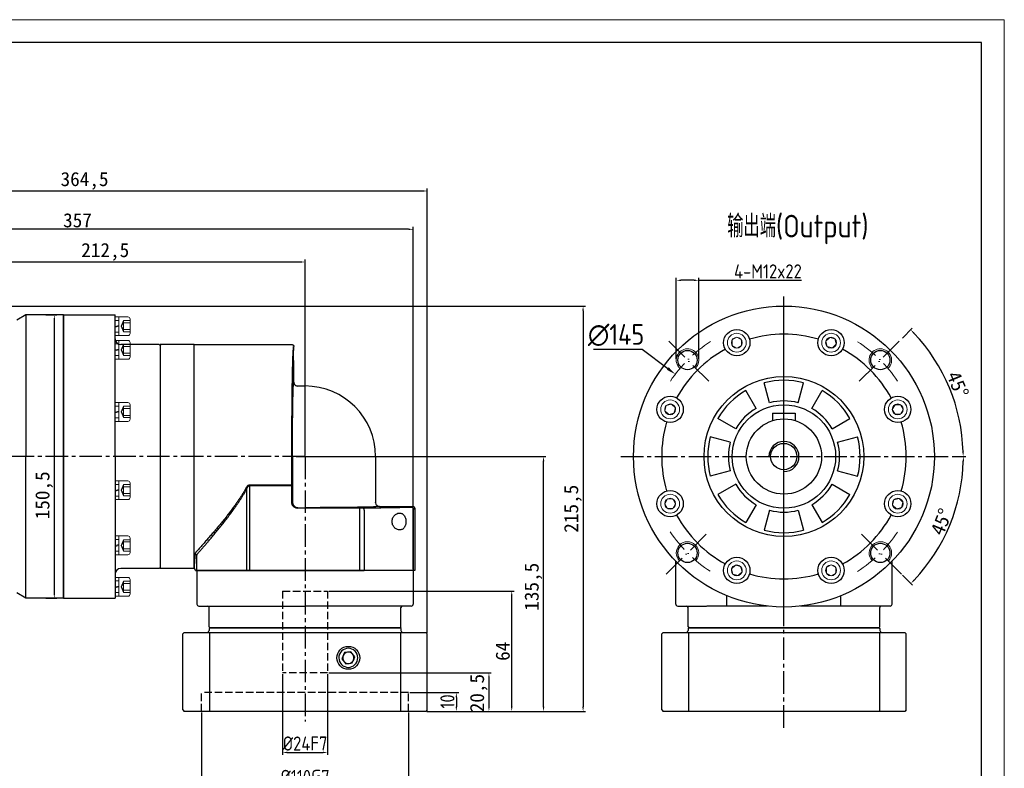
# Model space of a CAD drawing. Header units: millimetres. Extents: x 0 to 1014, y 0 to 717.
# Tile 13 of 13: x 491 to 1014, y 319 to 717. Entities that reach past the tile are written whole.
import ezdxf

# ---------------------------------------------------------------- set-up
doc = ezdxf.new("R2010")
doc.units = ezdxf.units.MM
for name, pattern in [('ACAD_ISO10W100', [18, 12, -3, 0, -3]), ('JIS_02_4.0', [5.5, 4, -1.5]), ('点画线', [18, 12, -2, 2, -2])]:
    doc.linetypes.add(name, pattern=pattern)
for name, color, linetype in [('6文字层', 3, 'Continuous'), ('7中心线层', 7, '点画线'), ('标注线', 7, 'Continuous')]:
    doc.layers.add(name, color=color, linetype=linetype)
for name, color, linetype, lineweight in [('中心线01', 7, 'JIS_02_4.0', 0), ('中心线层', 7, 'ACAD_ISO10W100', 0), ('图框_外框线', 7, 'Continuous', 18), ('尺寸线', 7, 'Continuous', 25), ('粗实线', 7, 'Continuous', 40), ('细实线', 211, 'Continuous', 18)]:
    doc.layers.add(name, color=color, linetype=linetype, lineweight=lineweight)
doc.styles.add('工程字', font='gbenor.shx', dxfattribs={"bigfont": 'gbcbig.shx'})
doc.dimstyles.new('ISO-25', dxfattribs={"dimtxt": 2.5, "dimasz": 2.5, "dimexe": 1.25, "dimexo": 0.625, "dimtad": 1, "dimtxsty": 'Standard', "dimcen": 2.5, "dimadec": 0, "dimazin": 0, "dimtfac": 1, "dimtmove": 0, "dimatfit": 3, "dimfxl": 1, "dimarcsym": 0})
doc.dimstyles.new('ISO-25-1', dxfattribs={"dimtxt": 11, "dimasz": 5, "dimexe": 1.25, "dimexo": 1, "dimgap": 2, "dimtad": 1, "dimtoh": 1, "dimtxsty": '工程字', "dimcen": 2, "dimadec": 0, "dimazin": 0, "dimtfac": 1, "dimtmove": 0, "dimatfit": 3, "dimfxl": 1, "dimarcsym": 0})

# ---------------------------------------------------------------- blocks, each defined once
blk = doc.blocks.new('*D79')
at = {"layer": '6文字层', "color": 0, "lineweight": -2}
for p, q in [((429.77, 555.51), (429.77, 589.54)), ((432.27, 588.29), (639.77, 588.29)), ((642.27, 485.51), (642.27, 589.54))]:
    blk.add_line(p, q, dxfattribs=at)
at = {"layer": '6文字层', "color": 0}
for points in [[(432.27, 588.71), (432.27, 587.87), (429.77, 588.29)], [(639.77, 587.87), (639.77, 588.71), (642.27, 588.29)]]:
    blk.add_solid(points, dxfattribs=at)
at = {"layer": 'Defpoints', "color": 0}
for p in [(642.27, 588.29), (429.77, 554.88), (642.27, 484.88)]:
    blk.add_point(p, dxfattribs=at)
at = {"layer": '6文字层', "color": 0, "insert": (536.02, 593.67), "char_height": 7.5, "attachment_point": 5}
blk.add_mtext('212,5', dxfattribs=at)
blk = doc.blocks.new('*D80')
at = {"layer": '6文字层', "color": 0, "lineweight": -2}
for p, q in [((342.77, 504.31), (342.77, 606.9)), ((697.27, 605.65), (345.27, 605.65)), ((699.77, 425.01), (699.77, 606.9))]:
    blk.add_line(p, q, dxfattribs=at)
at = {"layer": '6文字层', "color": 0}
for points in [[(345.27, 606.07), (345.27, 605.24), (342.77, 605.65)], [(697.27, 605.24), (697.27, 606.07), (699.77, 605.65)]]:
    blk.add_solid(points, dxfattribs=at)
at = {"layer": 'Defpoints', "color": 0}
for p in [(342.77, 605.65), (342.77, 503.68), (699.77, 424.38)]:
    blk.add_point(p, dxfattribs=at)
at = {"layer": '6文字层', "color": 0, "insert": (521.27, 610.4), "char_height": 7.5, "attachment_point": 5}
blk.add_mtext('357', dxfattribs=at)
blk = doc.blocks.new('*D81')
at = {"layer": '6文字层', "color": 0, "lineweight": -2}
for p, q in [((504.39, 560.13), (510.2, 560.13)), ((508.95, 557.63), (508.95, 412.13)), ((504.39, 409.63), (510.2, 409.63))]:
    blk.add_line(p, q, dxfattribs=at)
at = {"layer": '6文字层', "color": 0}
for points in [[(509.36, 557.63), (508.53, 557.63), (508.95, 560.13)], [(508.53, 412.13), (509.36, 412.13), (508.95, 409.63)]]:
    blk.add_solid(points, dxfattribs=at)
at = {"layer": 'Defpoints', "color": 0}
for p in [(503.77, 560.13), (503.77, 409.63), (508.95, 409.63)]:
    blk.add_point(p, dxfattribs=at)
at = {"layer": '6文字层', "color": 0, "insert": (503.57, 464.25), "char_height": 7.5, "attachment_point": 5, "rotation": 90}
blk.add_mtext('150,5', dxfattribs=at)
blk = doc.blocks.new('M6')
at = {"layer": '细实线', "color": 0, "linetype": 'Continuous', "lineweight": 18}
for p, q in [((-4.4, 8.1), (-4.4, 9.8)), ((-4.4, 0.2), (-4.4, 8.1)), ((-4.4, 8.1), (-2.4, 8.1)), ((-4.4, 4.9), (-2.4, 5.42)), ((-4.2, 10), (-2.6, 10)), ((-2.4, 0), (-2.4, 10)), ((-2.4, 10), (2.4, 10)), ((-1.24, 5), (0.04, 8)), ((0.04, 6.8), (-1.24, 5)), ((0.04, 8), (3.6, 8)), ((0.04, 2), (0.04, 8)), ((0.04, 6.8), (3.6, 6.8)), ((3.6, 1.2), (3.6, 8.8)), ((-4.4, 4.48), (-2.4, 5)), ((-4.4, 1.9), (-2.4, 1.9)), ((0.04, 3.2), (-1.24, 5)), ((-1.24, 5), (0.04, 2)), ((0.04, 3.2), (3.6, 3.2)), ((0.04, 2), (3.6, 2)), ((-4.2, 0), (-2.6, 0)), ((-2.4, 0), (2.4, 0))]:
    blk.add_line(p, q, dxfattribs=at)
for centre, radius, start, end in [((-4.2, 9.8), 0.2, 90, 180), ((-2.6, 9.8), 0.2, 0, 90), ((2.4, 8.8), 1.2, 0, 90), ((-4.2, 0.2), 0.2, 180, 270), ((-2.6, 0.2), 0.2, 270, 0), ((2.4, 1.2), 1.2, 270, 0)]:
    blk.add_arc(centre, radius, start, end, dxfattribs=at)
blk = doc.blocks.new('*D92')
at = {"layer": '6文字层', "color": 0, "lineweight": -2}
for p, q in [((630.27, 369.26), (630.27, 326.33)), ((654.27, 369.26), (654.27, 326.33)), ((632.77, 327.58), (651.77, 327.58))]:
    blk.add_line(p, q, dxfattribs=at)
at = {"layer": '6文字层', "color": 0}
for points in [[(632.77, 328), (632.77, 327.16), (630.27, 327.58)], [(651.77, 327.16), (651.77, 328), (654.27, 327.58)]]:
    blk.add_solid(points, dxfattribs=at)
at = {"layer": 'Defpoints', "color": 0}
for p in [(630.27, 369.88), (654.27, 369.88), (654.27, 327.58)]:
    blk.add_point(p, dxfattribs=at)
at = {"layer": '6文字层', "color": 0, "insert": (642.27, 332.33), "char_height": 7.5, "attachment_point": 5, "style": '工程字'}
blk.add_mtext('%%c24F7', dxfattribs=at)
blk = doc.blocks.new('*D93')
at = {"layer": '6文字层', "color": 0, "lineweight": -2}
for p, q in [((587.27, 348.76), (587.27, 308.59)), ((697.27, 348.76), (697.27, 308.59)), ((589.77, 309.84), (694.77, 309.84))]:
    blk.add_line(p, q, dxfattribs=at)
at = {"layer": '6文字层', "color": 0}
for points in [[(589.77, 310.25), (589.77, 309.42), (587.27, 309.84)], [(694.77, 309.42), (694.77, 310.25), (697.27, 309.84)]]:
    blk.add_solid(points, dxfattribs=at)
at = {"layer": 'Defpoints', "color": 0}
for p in [(587.27, 349.38), (697.27, 349.38), (697.27, 309.84)]:
    blk.add_point(p, dxfattribs=at)
at = {"layer": '6文字层', "color": 0, "insert": (642.27, 314.59), "char_height": 7.5, "attachment_point": 5, "style": '工程字'}
blk.add_mtext('%%c110G7', dxfattribs=at)
blk = doc.blocks.new('*D94')
at = {"layer": '6文字层', "color": 0, "lineweight": -2}
for p, q in [((697.89, 359.38), (723.95, 359.38)), ((722.7, 356.88), (722.7, 351.88)), ((707.08, 349.38), (723.95, 349.38))]:
    blk.add_line(p, q, dxfattribs=at)
at = {"layer": '6文字层', "color": 0}
for points in [[(723.11, 356.88), (722.28, 356.88), (722.7, 359.38)], [(722.28, 351.88), (723.11, 351.88), (722.7, 349.38)]]:
    blk.add_solid(points, dxfattribs=at)
at = {"layer": 'Defpoints', "color": 0}
for p in [(697.27, 359.38), (706.45, 349.38), (722.7, 349.38)]:
    blk.add_point(p, dxfattribs=at)
at = {"layer": '6文字层', "color": 0, "insert": (717.95, 354.69), "char_height": 7.5, "attachment_point": 5, "rotation": 90, "style": '工程字'}
blk.add_mtext('10', dxfattribs=at)
blk = doc.blocks.new('*D95')
at = {"layer": '6文字层', "color": 0, "lineweight": -2}
for p, q in [((654.89, 369.88), (741.29, 369.88)), ((740.04, 367.38), (740.04, 351.88)), ((707.08, 349.38), (741.29, 349.38))]:
    blk.add_line(p, q, dxfattribs=at)
at = {"layer": '6文字层', "color": 0}
for points in [[(740.45, 367.38), (739.62, 367.38), (740.04, 369.88)], [(739.62, 351.88), (740.45, 351.88), (740.04, 349.38)]]:
    blk.add_solid(points, dxfattribs=at)
at = {"layer": 'Defpoints', "color": 0}
for p in [(654.27, 369.88), (706.45, 349.38), (740.04, 349.38)]:
    blk.add_point(p, dxfattribs=at)
at = {"layer": '6文字层', "color": 0, "insert": (734.66, 359.13), "char_height": 7.5, "attachment_point": 5, "rotation": 90}
blk.add_mtext('20,5', dxfattribs=at)
blk = doc.blocks.new('*D96')
at = {"layer": '6文字层', "color": 0, "lineweight": -2}
for p, q in [((654.89, 413.38), (753.4, 413.38)), ((752.15, 351.88), (752.15, 410.88)), ((707.08, 349.38), (753.4, 349.38))]:
    blk.add_line(p, q, dxfattribs=at)
at = {"layer": '6文字层', "color": 0}
for points in [[(752.57, 410.88), (751.74, 410.88), (752.15, 413.38)], [(751.74, 351.88), (752.57, 351.88), (752.15, 349.38)]]:
    blk.add_solid(points, dxfattribs=at)
at = {"layer": 'Defpoints', "color": 0}
for p in [(654.27, 413.38), (752.15, 413.38), (706.45, 349.38)]:
    blk.add_point(p, dxfattribs=at)
at = {"layer": '6文字层', "color": 0, "insert": (747.4, 381.38), "char_height": 7.5, "attachment_point": 5, "rotation": 90}
blk.add_mtext('64', dxfattribs=at)
blk = doc.blocks.new('*D97')
at = {"layer": '6文字层', "color": 0, "lineweight": -2}
for p, q in [((642.89, 484.88), (770.31, 484.88)), ((769.06, 351.88), (769.06, 482.38)), ((707.08, 349.38), (770.31, 349.38))]:
    blk.add_line(p, q, dxfattribs=at)
at = {"layer": '6文字层', "color": 0}
for points in [[(769.48, 482.38), (768.65, 482.38), (769.06, 484.88)], [(768.65, 351.88), (769.48, 351.88), (769.06, 349.38)]]:
    blk.add_solid(points, dxfattribs=at)
at = {"layer": 'Defpoints', "color": 0}
for p in [(642.27, 484.88), (769.06, 484.88), (706.45, 349.38)]:
    blk.add_point(p, dxfattribs=at)
at = {"layer": '6文字层', "color": 0, "insert": (763.69, 415.66), "char_height": 7.5, "attachment_point": 5, "rotation": 90}
blk.add_mtext('135,5', dxfattribs=at)
blk = doc.blocks.new('*D98')
at = {"layer": '6文字层', "color": 0, "lineweight": -2}
for p, q in [((460.64, 564.88), (791.34, 564.88)), ((790.09, 562.38), (790.09, 351.88)), ((707.08, 349.38), (791.34, 349.38))]:
    blk.add_line(p, q, dxfattribs=at)
at = {"layer": '6文字层', "color": 0}
for points in [[(790.5, 562.38), (789.67, 562.38), (790.09, 564.88)], [(789.67, 351.88), (790.5, 351.88), (790.09, 349.38)]]:
    blk.add_solid(points, dxfattribs=at)
at = {"layer": 'Defpoints', "color": 0}
for p in [(460.02, 564.88), (706.45, 349.38), (790.09, 349.38)]:
    blk.add_point(p, dxfattribs=at)
at = {"layer": '6文字层', "color": 0, "insert": (784.71, 457.13), "char_height": 7.5, "attachment_point": 5, "rotation": 90}
blk.add_mtext('215,5', dxfattribs=at)
blk = doc.blocks.new('*D99')
at = {"layer": '6文字层', "color": 0, "lineweight": -2}
for p, q in [((342.77, 504.31), (342.77, 627.27)), ((704.77, 626.02), (345.27, 626.02)), ((707.27, 391.21), (707.27, 627.27))]:
    blk.add_line(p, q, dxfattribs=at)
at = {"layer": '6文字层', "color": 0}
for points in [[(345.27, 626.44), (345.27, 625.6), (342.77, 626.02)], [(704.77, 625.6), (704.77, 626.44), (707.27, 626.02)]]:
    blk.add_solid(points, dxfattribs=at)
at = {"layer": 'Defpoints', "color": 0}
for p in [(342.77, 626.02), (342.77, 503.68), (707.27, 390.58)]:
    blk.add_point(p, dxfattribs=at)
at = {"layer": '6文字层', "color": 0, "insert": (525.02, 631.4), "char_height": 7.5, "attachment_point": 5}
blk.add_mtext('364,5', dxfattribs=at)
blk = doc.blocks.new('M6-2')
at = {"layer": '细实线'}
for points in [[(0, -2.88), (-2.5, -1.44), (-2.5, 1.44), (0, 2.89)], [(0, -2.88), (2.5, -1.44), (2.5, 1.44), (0, 2.89)]]:
    blk.add_lwpolyline(points, dxfattribs=at)
for radius in [5, 2.88]:
    blk.add_circle((0, 0), radius, dxfattribs=at)
blk = doc.blocks.new('*D100')
at = {"layer": '6文字层', "color": 0, "lineweight": -2}
for p, q in [((795.71, 541.92), (821.54, 541.92)), ((821.54, 541.92), (835.09, 531.66)), ((896.88, 482.88), (896.88, 486.88)), ((894.88, 484.88), (898.88, 484.88))]:
    blk.add_line(p, q, dxfattribs=at)
at = {"layer": '6文字层', "color": 0}
blk.add_solid([(834.59, 531), (835.6, 532.33), (839.08, 528.64)], dxfattribs=at)
at = {"layer": 'Defpoints', "color": 0}
for p in [(839.08, 528.64), (954.69, 441.12)]:
    blk.add_point(p, dxfattribs=at)
at = {"layer": '6文字层', "color": 0, "lineweight": 25, "insert": (807.62, 549.42), "char_height": 11, "attachment_point": 5, "style": '工程字'}
blk.add_mtext('∅145', dxfattribs=at)
blk = doc.blocks.new('*D101')
at = {"layer": '6文字层', "color": 0, "lineweight": -2}
for p, q in [((959.88, 547.88), (965.14, 553.14)), ((986.26, 484.88), (993.42, 484.88))]:
    blk.add_line(p, q, dxfattribs=at)
blk.add_arc((896.88, 484.88), 95.28, 1.5033, 43.4967, dxfattribs=at)
at = {"layer": '6文字层', "color": 0}
for points in [[(966.3, 550.76), (965.71, 550.18), (964.26, 552.26)], [(991.72, 487.38), (992.55, 487.39), (992.17, 484.88)]]:
    blk.add_solid(points, dxfattribs=at)
at = {"layer": 'Defpoints', "color": 0}
for p in [(959.44, 547.44), (936.85, 524.86), (988.92, 509.54), (810.24, 484.88), (985.64, 484.88)]:
    blk.add_point(p, dxfattribs=at)
at = {"layer": '6文字层', "color": 0, "insert": (989.3, 523.16), "char_height": 7.5, "attachment_point": 5, "rotation": 292.5}
blk.add_mtext('45%%d', dxfattribs=at)
blk = doc.blocks.new('*D102')
at = {"layer": '6文字层', "color": 0, "lineweight": -2}
for p, q in [((986.26, 484.88), (993.55, 484.88)), ((959.88, 421.88), (965.24, 416.53))]:
    blk.add_line(p, q, dxfattribs=at)
blk.add_arc((896.88, 484.88), 95.42, 316.5012, 358.4988, dxfattribs=at)
at = {"layer": '6文字层', "color": 0}
for points in [[(992.69, 482.38), (991.85, 482.39), (992.3, 484.88)], [(965.8, 419.49), (966.4, 418.91), (964.36, 417.41)]]:
    blk.add_solid(points, dxfattribs=at)
at = {"layer": 'Defpoints', "color": 0}
for p in [(810.24, 484.88), (985.64, 484.88), (936.85, 444.91), (979.52, 437.17), (959.44, 422.32)]:
    blk.add_point(p, dxfattribs=at)
at = {"layer": '6文字层', "color": 0, "insert": (980.65, 450.19), "char_height": 7.5, "attachment_point": 5, "rotation": 67.5}
blk.add_mtext('45%%d', dxfattribs=at)
blk = doc.blocks.new('*D113')
at = {"layer": '6文字层', "color": 0, "lineweight": -2}
for p, q in [((839.62, 536.77), (839.62, 579.79)), ((849.12, 578.54), (842.12, 578.54)), ((851.62, 536.77), (851.62, 579.79)), ((851.62, 578.54), (906.24, 578.54))]:
    blk.add_line(p, q, dxfattribs=at)
at = {"layer": '6文字层', "color": 0}
for points in [[(842.12, 578.96), (842.12, 578.13), (839.62, 578.54)], [(849.12, 578.13), (849.12, 578.96), (851.62, 578.54)]]:
    blk.add_solid(points, dxfattribs=at)
at = {"layer": 'Defpoints', "color": 0}
for p in [(839.62, 578.54), (839.62, 536.15), (851.62, 536.15)]:
    blk.add_point(p, dxfattribs=at)
at = {"layer": '6文字层', "color": 0, "insert": (888.37, 583.29), "char_height": 7.5, "attachment_point": 5, "style": '工程字'}
blk.add_mtext('4-M12x22', dxfattribs=at)
blk = doc.blocks.new('110DL1')
at = {"linetype": 'Continuous', "lineweight": 30}
for p, q in [((0, 0), (52, 0)), ((0, -117.97), (0, 0)), ((53, -1.25), (53, -1)), ((53, -20), (53, -10.25)), ((54.26, -21.83), (54.97, -22.04)), ((55, -22), (59, -22)), ((96.5, -59.5), (96.5, -84)), ((96.46, -84.03), (96.67, -84.74)), ((98.5, -86), (116.29, -86)), ((117.29, -87), (117.29, -120)), ((0.71, -120), (1.48, -120)), ((1.48, -120), (1.87, -120)), ((1.87, -120), (27.96, -120)), ((27.96, -120), (29.49, -120)), ((29.49, -120), (88.05, -120)), ((88.05, -120), (90.47, -120)), ((115.91, -120), (90.47, -120)), ((116.53, -120), (115.91, -120)), ((117.29, -120), (116.53, -120))]:
    blk.add_line(p, q, dxfattribs=at)
at = {"linetype": 'Continuous', "lineweight": 25}
for p, q in [((54.97, -22.06), (55, -22)), ((55, -22), (54.97, -22.06)), ((52.31, -59.5), (52.31, -83.69)), ((54.31, -59.5), (52.31, -59.5)), ((54.31, -59.5), (59, -59.5)), ((59, -59.5), (96.5, -59.5)), ((27.89, -76.89), (27.89, -120)), ((51.01, -74.67), (29.49, -74.67)), ((29.49, -74.93), (29.49, -74.67)), ((29.49, -74.93), (29.49, -120)), ((29.49, -74.93), (51.01, -74.93)), ((52.01, -83.99), (52.01, -74.67)), ((52.31, -83.69), (52.01, -83.99)), ((55.01, -86.99), (55.31, -86.69)), ((88.05, -86.99), (55.01, -86.99)), ((55.31, -86.69), (59, -86.69)), ((88.05, -87.99), (88.05, -86.99)), ((88.05, -120), (88.05, -87.99)), ((90.47, -87.98), (90.47, -120)), ((96.5, -84), (96.44, -84.03)), ((96.44, -84.03), (96.5, -84)), ((116.29, -86), (115.53, -86.51)), ((116.53, -87.51), (117.29, -87)), ((116.53, -87.51), (116.53, -120)), ((1.48, -120), (1.48, -112.28))]:
    blk.add_line(p, q, dxfattribs=at)
at = {"linetype": 'Continuous', "lineweight": 25, "flags": 128}
blk.add_lwpolyline([(90.47, -87.98), (90.46, -87.78), (90.43, -87.6), (90.38, -87.43), (90.32, -87.28), (90.25, -87.15), (90.17, -87.06), (90.08, -87), (89.98, -86.98)], dxfattribs=at)
at = {"linetype": 'Continuous', "lineweight": 30}
blk.add_arc((59, -59.5), 37.5, 0, 90, dxfattribs=at)
at = {"linetype": 'Continuous', "lineweight": 25}
for centre, radius, start, end in [((115.53, -87.51), 1, 0.0252, 89.9639), ((0.53, -112.36), 0.957, 5.0104, 92.772)]:
    blk.add_arc(centre, radius, start, end, dxfattribs=at)
at = {"linetype": 'Continuous', "lineweight": 30, "extrusion": (0, 0, -1)}
blk.add_ellipse((53, -5.75), major_axis=(0, 4.5), ratio=0.017455, start_param=3.141593, end_param=6.283185, dxfattribs=at)
at = {"linetype": 'Continuous', "lineweight": 25, "extrusion": (0, 0, -1)}
for centre in [(52.34, -21.49), (52.06, -59.5)]:
    blk.add_ellipse(centre, major_axis=(0, 4.5), ratio=0.017455, dxfattribs=at)
for centre, major_axis, start_param, end_param in [((53, -59.5), (0, 39.5), 4.712389, 6.282302), ((59, -86), (-39.5, 0), 3.142476, 4.712389), ((88.05, -86.92), (-4, 0), 4.207028, 4.712389), ((111.53, -86.51), (-4, 0), 3.167773, 3.645818)]:
    blk.add_ellipse(centre, major_axis=major_axis, ratio=0.017455, start_param=start_param, end_param=end_param, dxfattribs=at)
at = {"linetype": 'Continuous', "lineweight": 30, "extrusion": (-2.17981e-22, 3.0756e-12, -1)}
blk.add_ellipse((116.29, -87), major_axis=(-0.832, -0.555), ratio=0.999505, start_param=2.158969, end_param=3.729308, dxfattribs=at)
at = {"linetype": 'Continuous', "lineweight": 25}
for points, knots in [([(52.01, -74.67), (52.01, -74.43), (52.01, -73.95), (52.01, -73.22), (52, -72.5), (52, -71.77), (52, -71.04), (52, -70.31), (51.99, -69.58), (51.99, -68.84), (51.99, -67.25), (51.98, -64.78), (51.98, -61.44), (51.98, -58.08), (51.98, -54.73), (51.99, -51.4), (52, -46.99), (52.03, -41.58), (52.07, -35.31), (52.12, -29.36), (52.19, -23.81), (52.26, -18.73), (52.35, -14.18), (52.45, -10.22), (52.53, -7.47), (52.6, -5.61), (52.66, -4.39), (52.71, -3.35), (52.77, -2.49), (52.83, -1.83), (52.87, -1.45), (52.91, -1.24), (52.93, -1.13), (52.95, -1.06), (52.98, -1.01), (52.99, -1), (53, -1)], [0, 0, 0, 0, 0.006951, 0.013898, 0.020843, 0.027786, 0.034728, 0.041671, 0.048616, 0.055564, 0.062516, 0.093768, 0.125024, 0.156275, 0.187532, 0.218783, 0.25004, 0.312523, 0.375006, 0.43749, 0.499975, 0.562461, 0.624949, 0.687437, 0.749926, 0.781181, 0.812442, 0.843698, 0.874959, 0.906214, 0.937476, 0.949986, 0.962487, 0.974986, 0.987488, 1, 1, 1, 1]), ([(27.49, -76.46), (27.37, -76.66), (27.14, -77.07), (26.78, -77.69), (26.4, -78.34), (26, -79), (25.58, -79.68), (25.13, -80.38), (24.67, -81.1), (24.19, -81.84), (23.68, -82.59), (23.16, -83.37), (22.61, -84.15), (22.04, -84.96), (21.46, -85.78), (20.56, -87), (19.19, -88.84), (17.31, -91.27), (15.45, -93.59), (13.62, -95.83), (11.89, -97.89), (10.11, -99.99), (8.49, -101.86), (7.19, -103.36), (6.15, -104.54), (5.32, -105.48), (4.52, -106.37), (3.76, -107.24), (3.02, -108.06), (2.31, -108.85), (1.64, -109.6), (1.2, -110.08), (0.99, -110.32)], [0, 0, 0, 0, 0.013994, 0.028581, 0.043761, 0.059537, 0.075908, 0.092876, 0.110441, 0.128604, 0.147366, 0.166727, 0.186688, 0.20725, 0.228412, 0.250175, 0.303131, 0.374795, 0.449072, 0.500116, 0.569691, 0.634517, 0.694601, 0.749953, 0.783202, 0.815873, 0.847971, 0.879499, 0.910462, 0.940863, 0.970708, 1, 1, 1, 1]), ([(1.87, -111.17), (1.98, -111.04), (2.2, -110.79), (2.54, -110.4), (2.88, -110.01), (3.23, -109.61), (3.59, -109.21), (3.95, -108.79), (4.31, -108.37), (4.68, -107.95), (5.05, -107.52), (5.43, -107.08), (5.82, -106.63), (6.21, -106.18), (6.6, -105.72), (7, -105.26), (7.4, -104.78), (8.19, -103.86), (9.39, -102.43), (11.04, -100.45), (12.75, -98.37), (14.49, -96.2), (16.26, -93.97), (18.02, -91.69), (19.75, -89.39), (21.2, -87.39), (22.37, -85.72), (23.27, -84.41), (24.14, -83.11), (24.98, -81.82), (25.78, -80.54), (26.54, -79.27), (27.27, -78.01), (27.73, -77.16), (27.96, -76.74)], [0, 0, 0, 0, 0.015364, 0.030759, 0.046186, 0.061644, 0.077137, 0.092664, 0.108226, 0.123826, 0.139463, 0.155139, 0.170854, 0.186611, 0.202409, 0.218251, 0.234136, 0.250066, 0.311093, 0.373043, 0.435967, 0.499909, 0.563769, 0.626676, 0.688681, 0.749835, 0.783688, 0.816778, 0.849118, 0.880718, 0.911592, 0.941753, 0.971217, 1, 1, 1, 1]), ([(29.49, -74.67), (29.46, -74.67), (29.4, -74.67), (29.31, -74.69), (29.21, -74.71), (29.12, -74.73), (28.92, -74.81), (28.62, -74.99), (28.22, -75.36), (27.91, -75.77), (27.66, -76.15), (27.55, -76.35), (27.49, -76.46)], [0, 0, 0, 0, 0.032548, 0.065327, 0.09857, 0.132496, 0.167316, 0.320633, 0.500589, 0.750024, 0.86894, 1, 1, 1, 1]), ([(27.96, -76.74), (28.01, -76.65), (28.09, -76.46), (28.21, -76.2), (28.34, -75.95), (28.47, -75.74), (28.6, -75.55), (28.73, -75.39), (28.86, -75.25), (28.99, -75.13), (29.11, -75.04), (29.24, -74.98), (29.37, -74.94), (29.45, -74.93), (29.49, -74.93)], [0, 0, 0, 0, 0.128655, 0.248041, 0.358298, 0.459603, 0.552186, 0.636345, 0.712481, 0.781134, 0.84304, 0.899202, 0.950955, 1, 1, 1, 1]), ([(52.01, -74.67), (52.01, -74.67), (52.01, -74.67), (51.99, -74.67), (51.97, -74.67), (51.94, -74.67), (51.9, -74.67), (51.87, -74.67), (51.83, -74.67), (51.8, -74.67), (51.77, -74.67), (51.75, -74.67), (51.73, -74.67), (51.68, -74.67), (51.57, -74.67), (51.39, -74.67), (51.2, -74.67), (51.07, -74.67), (51.01, -74.67)], [0, 0, 0, 0, 0.068082, 0.132953, 0.193909, 0.250351, 0.301788, 0.347844, 0.388242, 0.422796, 0.451384, 0.473938, 0.490422, 0.500824, 0.632434, 0.760846, 0.88391, 1, 1, 1, 1]), ([(51.01, -74.93), (51.05, -74.93), (51.11, -74.93), (51.22, -74.92), (51.32, -74.91), (51.43, -74.9), (51.54, -74.88), (51.64, -74.86), (51.74, -74.84), (51.83, -74.81), (51.9, -74.78), (51.96, -74.74), (52, -74.71), (52.01, -74.68), (52.01, -74.67)], [0, 0, 0, 0, 0.062192, 0.128072, 0.197704, 0.271143, 0.348432, 0.429613, 0.514717, 0.603775, 0.696812, 0.793849, 0.894906, 1, 1, 1, 1]), ([(52.31, -83.69), (52.31, -83.74), (52.31, -83.85), (52.33, -84.01), (52.35, -84.17), (52.38, -84.33), (52.42, -84.49), (52.47, -84.65), (52.52, -84.8), (52.59, -84.95), (52.66, -85.09), (52.74, -85.24), (52.83, -85.37), (52.92, -85.51), (53.02, -85.63), (53.13, -85.75), (53.25, -85.87), (53.37, -85.98), (53.49, -86.08), (53.63, -86.17), (53.76, -86.26), (53.91, -86.34), (54.05, -86.41), (54.2, -86.48), (54.35, -86.53), (54.51, -86.58), (54.67, -86.62), (54.83, -86.65), (54.99, -86.67), (55.15, -86.69), (55.26, -86.69), (55.31, -86.69)], [0, 0, 0, 0, 0.034483, 0.068966, 0.103449, 0.137932, 0.172415, 0.206898, 0.24138, 0.275863, 0.310346, 0.344828, 0.379311, 0.413794, 0.448276, 0.482759, 0.517241, 0.551724, 0.586206, 0.620689, 0.655172, 0.689654, 0.724137, 0.75862, 0.793102, 0.827585, 0.862068, 0.896551, 0.931034, 0.965517, 1, 1, 1, 1]), ([(55.01, -86.99), (54.96, -86.99), (54.85, -86.98), (54.69, -86.97), (54.53, -86.95), (54.37, -86.92), (54.21, -86.88), (54.05, -86.83), (53.9, -86.77), (53.75, -86.71), (53.61, -86.64), (53.47, -86.56), (53.33, -86.47), (53.2, -86.38), (53.07, -86.27), (52.95, -86.17), (52.83, -86.05), (52.73, -85.93), (52.62, -85.8), (52.53, -85.67), (52.44, -85.53), (52.36, -85.39), (52.29, -85.25), (52.23, -85.1), (52.17, -84.95), (52.12, -84.79), (52.08, -84.63), (52.05, -84.47), (52.03, -84.31), (52.02, -84.15), (52.01, -84.04), (52.01, -83.99)], [0, 0, 0, 0, 0.034488, 0.068976, 0.103462, 0.137947, 0.172431, 0.206914, 0.241396, 0.275878, 0.310359, 0.34484, 0.379321, 0.413801, 0.44828, 0.48276, 0.51724, 0.55172, 0.586199, 0.620679, 0.65516, 0.689641, 0.724122, 0.758604, 0.793086, 0.827569, 0.862053, 0.896538, 0.931024, 0.965512, 1, 1, 1, 1]), ([(115.04, -86.54), (114.9, -86.54), (114.64, -86.55), (114.23, -86.56), (113.81, -86.58), (113.39, -86.59), (112.95, -86.6), (112.51, -86.61), (112.06, -86.63), (111.6, -86.64), (111.13, -86.65), (110.65, -86.66), (109.43, -86.69), (107.38, -86.73), (104.32, -86.79), (101.03, -86.84), (98.32, -86.88), (96.31, -86.91), (95.08, -86.92), (93.84, -86.94), (92.57, -86.95), (91.29, -86.96), (90.42, -86.97), (89.98, -86.98)], [0, 0, 0, 0, 0.022757, 0.045498, 0.068225, 0.090944, 0.113658, 0.136369, 0.159083, 0.181803, 0.204532, 0.227274, 0.250034, 0.375016, 0.500012, 0.624992, 0.749986, 0.791691, 0.833352, 0.87499, 0.916629, 0.958291, 1, 1, 1, 1]), ([(112.54, -92.77), (112.48, -92.46), (112.3, -91.85), (111.91, -91.08), (111.43, -90.46), (110.89, -90), (110.29, -89.7), (109.67, -89.55), (109.02, -89.54), (108.15, -89.71), (107.28, -90.14), (106.49, -90.85), (105.96, -91.53), (105.54, -92.35), (105.27, -93.31), (105.21, -94.33), (105.39, -95.32), (105.75, -96.21), (106.23, -96.95), (106.81, -97.55), (107.63, -98.16), (108.72, -98.6), (109.81, -98.56), (110.62, -98.26), (111.2, -97.87), (111.71, -97.33), (112.09, -96.7), (112.35, -96.06), (112.52, -95.44), (112.64, -94.67), (112.68, -93.76), (112.6, -93.09), (112.54, -92.77)], [0, 0, 0, 0, 0.030505, 0.062338, 0.09321, 0.125024, 0.155863, 0.187515, 0.218612, 0.250035, 0.312417, 0.3442, 0.374682, 0.407045, 0.437371, 0.468431, 0.499944, 0.530151, 0.562264, 0.592957, 0.625256, 0.687579, 0.749785, 0.781662, 0.812515, 0.844352, 0.874987, 0.895946, 0.916643, 0.937678, 0.969218, 1, 1, 1, 1]), ([(0.48, -111.4), (0.4, -112.98), (0.32, -114.32), (0.16, -116.52), (0.08, -117.37), (0, -117.97)], [0, 0, 0, 0, 0.5, 0.5, 1, 1, 1, 1]), ([(0.99, -110.32), (0.96, -110.35), (0.89, -110.42), (0.81, -110.53), (0.74, -110.64), (0.67, -110.74), (0.61, -110.88), (0.54, -111.04), (0.5, -111.22), (0.49, -111.34), (0.48, -111.4)], [0, 0, 0, 0, 0.100373, 0.200386, 0.300217, 0.400042, 0.500038, 0.666083, 0.832471, 1, 1, 1, 1]), ([(1.48, -112.28), (1.48, -112.24), (1.49, -112.17), (1.5, -112.05), (1.52, -111.94), (1.55, -111.83), (1.59, -111.69), (1.66, -111.53), (1.75, -111.35), (1.83, -111.23), (1.87, -111.17)], [0, 0, 0, 0, 0.099847, 0.199828, 0.299942, 0.40019, 0.500571, 0.669373, 0.835844, 1, 1, 1, 1])]:
    blk.add_open_spline(points, degree=3, knots=knots, dxfattribs=at)
at = {"linetype": 'Continuous', "lineweight": 30}
for points, knots in [([(52, 0), (52.03, 0), (52.1, 0), (52.21, -0.02), (52.32, -0.05), (52.42, -0.09), (52.52, -0.15), (52.62, -0.21), (52.72, -0.3), (52.83, -0.43), (52.92, -0.6), (52.99, -0.79), (53, -0.93), (53, -1)], [0, 0, 0, 0, 0.065607, 0.1337, 0.204011, 0.276206, 0.349882, 0.42458, 0.499802, 0.615495, 0.739545, 0.868919, 1, 1, 1, 1]), ([(53, -20), (53.03, -20.25), (53.07, -20.64), (53.32, -21.11), (53.66, -21.51), (53.98, -21.8), (54.25, -21.85), (54.25, -21.85)], [0, 0, 0, 0, 0.321307, 0.490957, 0.661846, 0.992067, 1, 1, 1, 1]), ([(96.65, -84.75), (96.66, -84.76), (96.71, -85.02), (96.99, -85.35), (97.39, -85.68), (97.86, -85.93), (98.25, -85.97), (98.5, -86)], [0, 0, 0, 0, 0.017702, 0.336702, 0.508176, 0.678268, 1, 1, 1, 1]), ([(0, -117.97), (0, -118.01), (0, -118.11), (0, -118.24), (0, -118.36), (0, -118.48), (0, -118.58), (0, -118.67), (0, -118.75), (0, -118.83), (0, -118.89), (0, -118.94), (0, -118.98), (0, -119.01), (0, -119.03), (0, -119.04), (0, -119.04)], [0, 0, 0, 0, 0.071486, 0.142917, 0.214305, 0.28566, 0.356994, 0.428319, 0.499648, 0.57099, 0.642359, 0.713765, 0.785221, 0.856738, 0.928327, 1, 1, 1, 1]), ([(0.71, -120), (0.71, -119.97), (0.7, -119.9), (0.69, -119.8), (0.66, -119.69), (0.62, -119.59), (0.57, -119.5), (0.51, -119.4), (0.43, -119.3), (0.31, -119.2), (0.17, -119.11), (0.06, -119.07), (0, -119.04)], [0, 0, 0, 0, 0.079379, 0.160886, 0.244144, 0.328717, 0.414127, 0.499864, 0.600339, 0.718453, 0.852623, 1, 1, 1, 1])]:
    blk.add_open_spline(points, degree=3, knots=knots, dxfattribs=at)

msp = doc.modelspace()

# ---------------------------------------------------------------- linework, layer by layer
at = {"color": 7, "linetype": 'Continuous', "lineweight": 15}
msp.add_line((699.7677, 467.528), (699.7677, 467.528), dxfattribs=at)
for p, q in [((663.16, 380.6324), (661.8331, 377.4326)), ((661.8331, 377.4326), (663.9408, 374.6835)), ((666.5946, 381.0832), (663.16, 380.6324)), ((668.7024, 378.3341), (666.5946, 381.0832)), ((667.3754, 375.1343), (668.7024, 378.3341)), ((663.9408, 374.6835), (667.3754, 375.1343))]:
    msp.add_line(p, q)
at = {"extrusion": (0, 0, -1)}
for radius, start, end in [(6.1, 270, 90), (6.1, 90, 270), (3, 181.132594, 241.132594)]:
    msp.add_arc((-665.2677, 377.8833), radius, start, end, dxfattribs=at)
for radius, start, end in [(5.053, 67.477326, 247.477326), (5.053, 247.477326, 67.477326), (3, 157.477326, 217.477326), (3, 97.477326, 157.477326), (3, 67.477326, 97.477326), (3, 37.477326, 67.477326), (3, 337.477326, 37.477326), (3, 217.477326, 247.477326), (3, 247.477326, 277.477326), (3, 277.477326, 337.477326)]:
    msp.add_arc((665.2677, 377.8833), radius, start, end)
at = {"layer": '7中心线层'}
for p, q in [((896.8831, 396.5763), (896.8831, 569.9944)), ((896.8831, 340.7292), (896.8831, 564.1049)), ((642.2677, 484.8833), (336.5985, 484.8833)), ((810.2429, 484.8833), (985.6396, 484.8833))]:
    msp.add_line(p, q, dxfattribs=at)
at = {"layer": '7中心线层', "color": 0}
msp.add_line((642.2677, 484.8833), (642.2677, 344.0955), dxfattribs=at)
at = {"layer": '中心线01', "color": 0, "lineweight": 25}
for p, q in [((630.2677, 413.3833), (630.2677, 369.8833)), ((630.2677, 413.3833), (654.2677, 413.3833)), ((654.2677, 413.3833), (654.2677, 369.8833)), ((654.2677, 369.8833), (630.2677, 369.8833)), ((697.2677, 359.3833), (587.2677, 359.3833)), ((587.2677, 349.3833), (587.2677, 359.3833)), ((697.2677, 349.3833), (697.2677, 359.3833))]:
    msp.add_line(p, q, dxfattribs=at)
at = {"layer": '中心线层'}
for p, q in [((856.9113, 524.8551), (834.3244, 547.442)), ((936.8548, 524.8551), (959.4418, 547.442)), ((834.3244, 422.3246), (856.9113, 444.9115)), ((959.4418, 422.3246), (936.8548, 444.9115))]:
    msp.add_line(p, q, dxfattribs=at)
for start, end in [(122.596336, 146.470526), (33.529474, 57.403664), (213.529474, 237.403664), (302.596336, 326.470526)]:
    msp.add_arc((896.8831, 484.8833), 72.5, start, end, dxfattribs=at)
at = {"layer": '图框_外框线', "color": 3}
msp.add_lwpolyline([(0, 0), (1014.0534, 0), (1014.0534, 717.0806), (0, 717.0806)], close=True, dxfattribs=at)
at = {"layer": '图框_外框线', "color": 3, "lineweight": 25}
msp.add_lwpolyline([(60.3603, 12.0721), (1001.9813, 12.0721), (1001.9813, 705.0086), (60.3603, 705.0086)], close=True, dxfattribs=at)
at = {"layer": '标注线'}
for p, q in [((889.2341, 513.4297), (886.3955, 524.0234)), ((904.532, 513.4297), (907.3706, 524.0234)), ((882.1064, 510.4773), (876.6226, 519.9754)), ((911.6597, 510.4773), (917.1435, 519.9754)), ((871.2891, 499.66), (861.791, 505.1437)), ((922.477, 499.66), (931.9751, 505.1437)), ((868.3367, 492.5323), (857.7429, 495.3709)), ((925.4294, 492.5323), (936.0232, 495.3709)), ((868.3367, 477.2343), (857.7429, 474.3957)), ((925.4294, 477.2343), (936.0232, 474.3957)), ((871.2891, 470.1066), (861.791, 464.6229)), ((922.477, 470.1066), (931.9751, 464.6229)), ((882.1064, 459.2894), (876.6226, 449.7912)), ((889.2341, 456.337), (886.3955, 445.7432)), ((904.532, 456.337), (907.3706, 445.7432)), ((911.6597, 459.2894), (917.1435, 449.7912)), ((591.4617, 391.3833), (591.4617, 349.3833)), ((693.0737, 391.3833), (693.0737, 349.3833)), ((846.0771, 391.3833), (846.0771, 349.3833)), ((947.6891, 391.3833), (947.6891, 349.3833))]:
    msp.add_line(p, q, dxfattribs=at)
at = {"layer": '标注线', "color": 0}
for p, q in [((866.5722, 405.3833), (866.5722, 410.8478)), ((927.194, 405.3833), (927.194, 410.8478))]:
    msp.add_line(p, q, dxfattribs=at)
at = {"layer": '标注线'}
for radius, start, end in [(40.5208, 75, 105), (40.5208, 120, 150), (40.5208, 30, 60), (29.5533, 75, 105), (29.5533, 120, 150), (29.5533, 30, 60), (40.5208, 165, 195), (29.5533, 165, 195), (29.5533, 345, 15), (40.5208, 345, 15), (29.5533, 210, 240), (29.5533, 300, 330), (40.5208, 210, 240), (40.5208, 300, 330), (29.5533, 255, 285), (40.5208, 255, 285)]:
    msp.add_arc((896.8831, 484.8833), radius, start, end, dxfattribs=at)
at = {"layer": '标注线', "color": 0}
msp.add_arc((896.8831, 484.8833), 8, 270, 180, dxfattribs=at)
at = {"layer": '粗实线', "lineweight": 30}
for p, q in [((493.7684, 560.1333), (489.0053, 557.3833)), ((513.7677, 560.1333), (493.7684, 560.1333)), ((493.7684, 560.1333), (493.7684, 484.8833)), ((513.7677, 560.1333), (513.7677, 484.8833)), ((513.7677, 484.8833), (513.7677, 560.1333)), ((513.7677, 560.1333), (541.2678, 560.1333)), ((541.2678, 484.8833), (541.2678, 560.1333)), ((564.7678, 544.3833), (544.2678, 544.3833)), ((564.7678, 544.3833), (565.2678, 543.8833)), ((565.2678, 543.8833), (565.7677, 544.3833)), ((583.2677, 544.3833), (565.2678, 544.3833)), ((565.2678, 543.8833), (565.2678, 425.8833)), ((583.2677, 425.3833), (583.2677, 544.3833)), ((890.8831, 507.8833), (902.8831, 507.8833)), ((890.8831, 507.8833), (890.8831, 503.9621)), ((902.8831, 507.8833), (902.8831, 503.9621)), ((493.7684, 409.6333), (493.7684, 484.8833)), ((513.7677, 409.6333), (513.7677, 484.8833)), ((513.7677, 484.8833), (513.7677, 409.6333)), ((541.2678, 484.8833), (541.2678, 409.6333)), ((564.7678, 425.3833), (544.2678, 425.3833)), ((564.7678, 425.3833), (565.2678, 425.8833)), ((565.2678, 425.8833), (565.7677, 425.3833)), ((583.2677, 425.3833), (565.2678, 425.3833)), ((642.2677, 424.3833), (584.7677, 424.3833)), ((585.2677, 424.3833), (584.7677, 423.8833)), ((699.7677, 424.3833), (642.2677, 424.3833)), ((699.7677, 424.3833), (699.7677, 406.3833)), ((839.3831, 406.3833), (839.3831, 429.2618)), ((954.3831, 406.3833), (954.3831, 429.2618)), ((584.7677, 423.8833), (584.7677, 406.3833)), ((493.7684, 409.6333), (489.0053, 412.3833)), ((513.7677, 409.6333), (493.7684, 409.6333)), ((513.7677, 409.6333), (541.2678, 409.6333)), ((585.7677, 405.3833), (642.2677, 405.3833)), ((591.2677, 394.3833), (591.2677, 404.5833)), ((698.7677, 405.3833), (642.2677, 405.3833)), ((693.2677, 394.3833), (693.2677, 404.5833)), ((840.3831, 405.3833), (855.7735, 405.3833)), ((845.8831, 394.3833), (845.8831, 404.5833)), ((888.2186, 405.3539), (855.8587, 405.3393)), ((953.3831, 405.3833), (905.6193, 405.3618)), ((947.8831, 394.3833), (947.8831, 404.5833)), ((591.2677, 394.3833), (591.7677, 393.8833)), ((591.7677, 393.8833), (591.2677, 393.3833)), ((591.2677, 393.3833), (591.2677, 392.3833)), ((642.2677, 393.8833), (591.7677, 393.8833)), ((591.7677, 393.8833), (642.2677, 393.8833)), ((692.7677, 393.8833), (591.7677, 393.8833)), ((642.2677, 393.8833), (692.7677, 393.8833)), ((692.7677, 393.8833), (642.2677, 393.8833)), ((693.2677, 394.3833), (692.7677, 393.8833)), ((692.7677, 393.8833), (693.2677, 393.3833)), ((693.2677, 393.3833), (693.2677, 392.3833)), ((845.8831, 394.3833), (846.3831, 393.8833)), ((846.3831, 393.8833), (845.8831, 393.3833)), ((845.8831, 393.3833), (845.8831, 392.3833)), ((896.8831, 393.8833), (846.3831, 393.8833)), ((846.3831, 393.8833), (896.8831, 393.8833)), ((947.383, 393.8833), (846.3831, 393.8833)), ((896.8831, 393.8833), (947.3831, 393.8833)), ((947.3831, 393.8833), (896.8831, 393.8833)), ((947.383, 393.8833), (947.883, 393.3833)), ((947.8831, 394.3833), (947.3831, 393.8833)), ((947.883, 393.3833), (947.883, 392.3833)), ((578.0677, 391.3833), (577.2677, 390.5833)), ((577.2677, 350.1833), (577.2677, 390.5833)), ((578.0677, 391.3833), (706.4677, 391.3833)), ((706.4677, 391.3833), (707.2677, 390.5833)), ((707.2677, 350.1833), (707.2677, 390.5833)), ((832.6831, 391.3833), (831.8831, 390.5833)), ((831.8831, 350.1833), (831.8831, 390.5833)), ((832.6831, 391.3833), (961.083, 391.3833)), ((961.083, 391.3833), (961.883, 390.5833)), ((961.883, 350.1833), (961.883, 390.5833)), ((577.2677, 350.1833), (578.0677, 349.3833)), ((706.4677, 349.3833), (578.0677, 349.3833)), ((707.2677, 350.1833), (706.4677, 349.3833)), ((831.8831, 350.1833), (832.6831, 349.3833)), ((961.083, 349.3833), (832.6831, 349.3833)), ((961.883, 350.1833), (961.083, 349.3833))]:
    msp.add_line(p, q, dxfattribs=at)
for centre, radius in [((896.8831, 484.8833), 80), ((871.8173, 545.3974), 7), ((921.9488, 545.3974), 7), ((845.6178, 536.1486), 5.125), ((948.1483, 536.1486), 5.125), ((896.8831, 484.8833), 42.5), ((836.369, 509.9491), 7), ((957.3972, 509.9491), 7), ((896.8831, 484.8833), 27.5), ((896.8831, 484.8833), 20), ((896.8831, 484.8833), 20), ((896.8831, 484.8833), 20), ((896.8831, 484.8833), 20), ((896.7931, 484.8833), 7), ((836.369, 459.8175), 7), ((957.3972, 459.8175), 7), ((845.6178, 433.6181), 5.125), ((948.1483, 433.6181), 5.125), ((871.8173, 424.3692), 7), ((921.9488, 424.3692), 7)]:
    msp.add_circle(centre, radius, dxfattribs=at)
for centre, radius, start, end in [((896.8831, 484.8833), 65, 73.633947, 106.366053), ((544.2678, 547.3833), 3, 180, 270), ((896.8831, 484.8833), 65, 118.633947, 151.366053), ((896.8831, 484.8833), 65, 28.633947, 61.366053), ((896.8831, 484.8833), 65, 163.633947, 196.366053), ((896.8831, 484.8833), 65, 343.633947, 16.366053), ((896.8831, 484.8833), 65, 208.633947, 241.366053), ((896.8831, 484.8833), 65, 298.633947, 331.366053), ((544.2678, 422.3833), 3, 90, 180), ((896.8831, 484.8833), 65, 253.633947, 286.366053), ((585.7677, 406.3833), 1, 180, 270), ((590.4677, 404.5833), 0.8, 0, 90), ((694.0677, 404.5833), 0.8, 90, 180), ((698.7677, 406.3833), 1, 270, 0), ((840.3831, 406.3833), 1, 180, 270), ((845.0831, 404.5833), 0.8, 0, 90), ((948.6831, 404.5833), 0.8, 90, 180), ((953.3831, 406.3833), 1, 270, 0), ((590.2677, 392.3833), 1, 270, 0), ((694.2677, 392.3833), 1, 180, 270), ((844.8831, 392.3833), 1, 270, 0), ((948.883, 392.3833), 1, 180, 270)]:
    msp.add_arc(centre, radius, start, end, dxfattribs=at)
at = {"layer": '细实线'}
for centre, start, end in [((845.6178, 536.1486), 315, 227.371537), ((948.1483, 536.1486), 312.628463, 225), ((845.6178, 433.6181), 317.371537, 225), ((948.1483, 433.6181), 315, 222.628463)]:
    msp.add_arc(centre, 6, start, end, dxfattribs=at)

# ---------------------------------------------------------------- block references
at = {"layer": '标注线'}
for name, p in [('M6', (545.6677, 549.1333)), ('M6-2', (871.8173, 545.3974)), ('M6', (545.6677, 536.6096)), ('M6', (545.6677, 503.5682)), ('M6', (545.6677, 461.9601)), ('M6', (545.6677, 432.6549)), ('M6', (545.6677, 410.6333))]:
    msp.add_blockref(name, p, dxfattribs=at)
for p, rotation in [((921.9488, 545.3974), 315), ((836.369, 509.949), 45), ((957.3971, 509.9491), 270), ((957.3972, 459.8176), 225), ((836.369, 459.8175), 90), ((871.8174, 424.3692), 135), ((921.9489, 424.3692), 180)]:
    msp.add_blockref('M6-2', p, dxfattribs=dict(at, rotation=rotation))
at = {"layer": '粗实线'}
msp.add_blockref('110DL1', (583.2677, 544.3833), dxfattribs=at)

# ---------------------------------------------------------------- texts
at = {"layer": '尺寸线', "color": 0, "linetype": 'ByBlock', "insert": (866.7214, 613.3565), "char_height": 12, "width": 95.737896, "attachment_point": 1, "style": '工程字'}
msp.add_mtext('输出端(Output)', dxfattribs=at)

# ---------------------------------------------------------------- dimensions: what is measured, and where the dimension line sits
at = {"layer": '6文字层'}
for base, p1, p2, picture, middle in [((342.7677, 626.0193), (707.2677, 390.5833), (342.7677, 503.6833), '*D99', (525.0177, 631.3978)), ((642.2677, 588.2893), (429.7677, 554.8833), (642.2677, 484.8833), '*D79', (536.0177, 593.6678))]:
    dim = msp.add_linear_dim(base=base, p1=p1, p2=p2, dimstyle='ISO-25', override={"dimtxt": 7.5, "dimgap": 1}, dxfattribs=at)
    dim.commit()
    dim.dimension.update_dxf_attribs({"geometry": picture, "text_midpoint": middle})
dim = msp.add_linear_dim(base=(342.7677, 605.6538), p1=(699.7677, 424.3833), p2=(342.7677, 503.6833), dimstyle='ISO-25', override={"dimtxt": 7.5, "dimgap": 1}, dxfattribs=at)
dim.commit()
dim.dimension.update_dxf_attribs({"geometry": '*D80', "text_midpoint": (521.2677, 605.6538), "dimtype": 160})
dim = msp.add_linear_dim(base=(839.6178, 578.544), p1=(851.6178, 536.1486), p2=(839.6178, 536.1486), text='4-M<>x22', dimstyle='ISO-25', override={"dimtxt": 7.5, "dimgap": 1, "dimtxsty": '工程字'}, dxfattribs=at)
dim.commit()
dim.dimension.update_dxf_attribs({"geometry": '*D113', "text_midpoint": (888.3691, 578.544), "dimtype": 160})
dim = msp.add_linear_dim(base=(790.0851, 349.3836), p1=(460.0162, 564.8833), p2=(706.4543, 349.3836), angle=90, dimstyle='ISO-25', override={"dimtxt": 7.5, "dimgap": 1}, dxfattribs=at)
dim.commit()
dim.dimension.update_dxf_attribs({"geometry": '*D98', "text_midpoint": (784.7066, 457.1335)})
for base, p1, p2, override, picture, middle in [((508.9481, 409.6333), (503.7681, 560.1333), (503.7681, 409.6333), {"dimtxt": 7.5, "dimgap": 1}, '*D81', (508.9481, 464.2537)), ((769.0635, 484.8833), (706.4543, 349.3836), (642.2677, 484.8833), {"dimtxt": 7.5, "dimgap": 1}, '*D97', (769.0635, 415.6633)), ((752.1525, 413.3833), (706.4543, 349.3836), (654.2677, 413.3833), {"dimtxt": 7.5, "dimgap": 1}, '*D96', (752.1525, 381.3835)), ((740.0366, 349.3836), (654.2677, 369.8833), (706.4543, 349.3836), {"dimtxt": 7.5, "dimgap": 1}, '*D95', (740.0366, 359.1335)), ((722.6951, 349.3836), (697.2677, 359.3833), (706.4543, 349.3836), {"dimtxt": 7.5, "dimgap": 1, "dimtxsty": '工程字'}, '*D94', (722.6951, 354.6854))]:
    dim = msp.add_linear_dim(base=base, p1=p1, p2=p2, angle=90, dimstyle='ISO-25', override=override, dxfattribs=at)
    dim.commit()
    dim.dimension.update_dxf_attribs({"geometry": picture, "text_midpoint": middle, "dimtype": 160})
at = {"layer": '6文字层', "lineweight": 25}
dim = msp.add_diameter_dim_2p(p1=(954.6859, 441.1217), p2=(839.0802, 528.6449), dimstyle='ISO-25-1', override={"dimtxsty": '工程字', "dimse1": 1, "dimsd1": 1, "dimtofl": 0, "dimatfit": 0}, dxfattribs=at)
dim.commit()
dim.dimension.update_dxf_attribs({"geometry": '*D100', "text_midpoint": (807.6245, 541.9235), "dimtype": 163})
at = {"layer": '6文字层'}
for base, line1, line2, picture, middle in [((988.9208, 509.5448), ((810.2429, 484.8833), (985.6396, 484.8833)), ((936.8548, 524.8551), (959.4418, 547.442)), '*D101', (989.3029, 523.1649)), ((979.5201, 437.1728), ((959.4418, 422.3246), (936.8548, 444.9115)), ((810.2429, 484.8833), (985.6396, 484.8833)), '*D102', (980.6522, 450.185))]:
    dim = msp.add_angular_dim_2l(base=base, line1=line1, line2=line2, dimstyle='ISO-25', override={"dimtxt": 7.5, "dimgap": 1}, dxfattribs=at)
    dim.commit()
    dim.dimension.update_dxf_attribs({"geometry": picture, "text_midpoint": middle})
for base, p1, p2, text, picture, middle in [((654.2677, 327.58), (630.2677, 369.8833), (654.2677, 369.8833), '%%c<>F7', '*D92', (642.2677, 332.33)), ((697.2677, 309.8363), (587.2677, 349.3833), (697.2677, 349.3839), '%%c<>G7', '*D93', (642.2677, 314.5863))]:
    dim = msp.add_linear_dim(base=base, p1=p1, p2=p2, text=text, dimstyle='ISO-25', override={"dimtxt": 7.5, "dimgap": 1, "dimtxsty": '工程字'}, dxfattribs=at)
    dim.commit()
    dim.dimension.update_dxf_attribs({"geometry": picture, "text_midpoint": middle})

doc.saveas('drawing.dxf')
